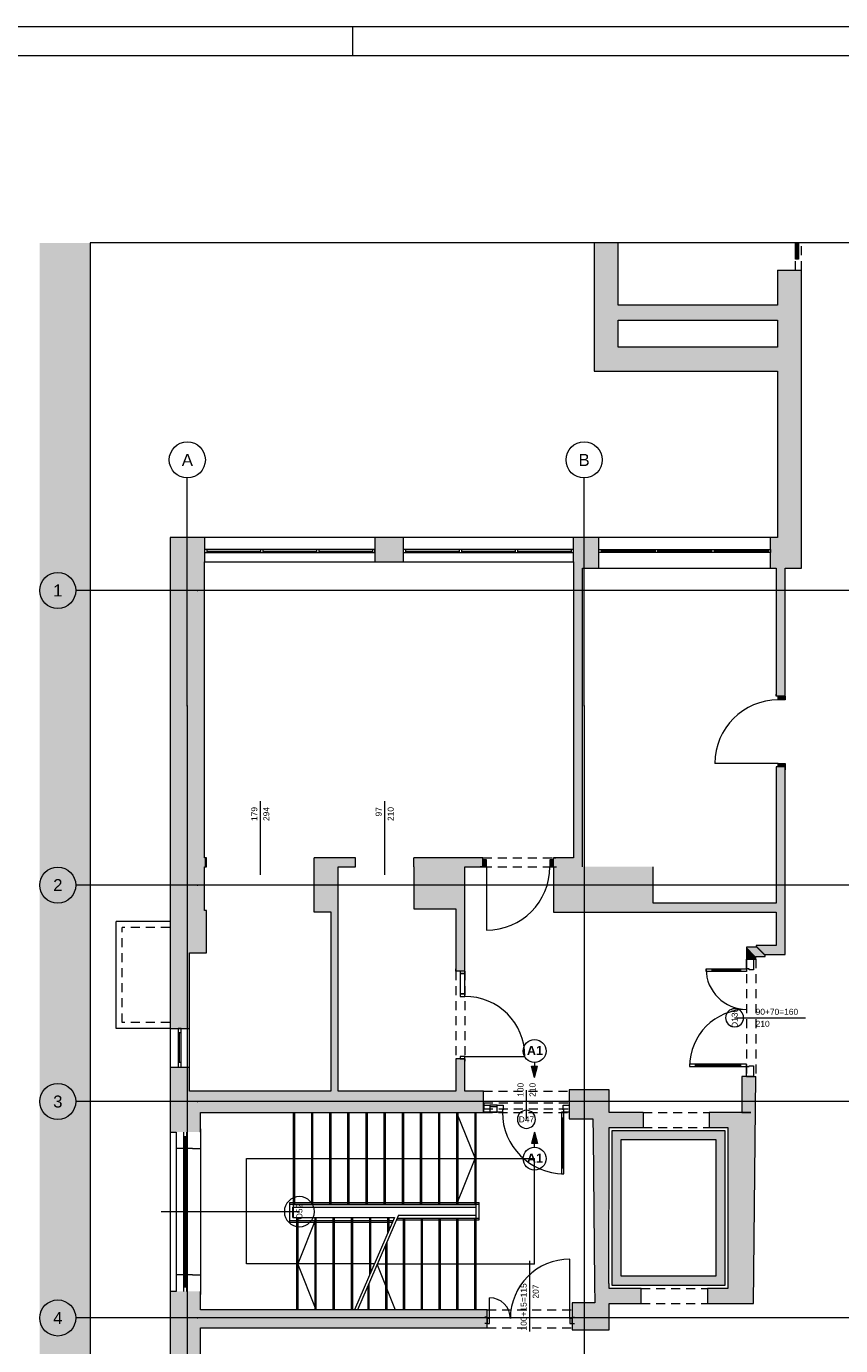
# Paper-space layout 'A-48 WYKOŃCZENIA ŚCIAN - PIĘTRO 3' of a CAD drawing. Header units: millimetres. Extents: x 0 to 500, y 0 to 350.
# Tile 3 of 17: x 86 to 221, y 131 to 350. Entities that reach past the tile are written whole.
import ezdxf
from ezdxf.xclip import XClip

# ---------------------------------------------------------------- set-up
doc = ezdxf.new("R2010")
doc.units = ezdxf.units.MM
doc.header["$MEASUREMENT"] = 0
doc.header["$XCLIPFRAME"] = 0
for name, pattern in [('DASHDOTX2', [1000, 500, -250, 0, -250]), ('GESTRICHELT2', [93.75, 62.5, -31.25]), ('Przer. długie kreski', [2.5, 1.5, -1]), ('PRZERYWANA_DU_A', [550, 350, -200])]:
    doc.linetypes.add(name, pattern=pattern)
for name, color, linetype, lineweight in [('0_Nr_pióra__2', 8, 'Continuous', 13), ('A__OKŁADZINY ŚCIAN_Nr_pióra__1', 7, 'Continuous', 20), ('A_winda_Nr_pióra__1', 7, 'Continuous', 20), ('A_ściany_Nr_pióra__1', 7, 'Continuous', 20), ('Drzwi Archicad_Nr_pióra__1', 7, 'Continuous', 20), ('Drzwi Archicad_Nr_pióra__3', 252, 'Continuous', 13), ('Okna Archicada_Nr_pióra__3', 252, 'Continuous', 13), ('Znaczniki drzwi Archicada_Nr_pióra__3', 252, 'Continuous', 13), ('Znaczniki okien Archicada_Nr_pióra__3', 252, 'Continuous', 13)]:
    doc.layers.add(name, color=color, linetype=linetype, lineweight=lineweight)
for name, color, linetype in [('A__OKŁADZINY ŚCIAN', 7, 'Continuous'), ('A_podrys', 7, 'Continuous'), ('A_winda', 7, 'Continuous'), ('A_ściany', 7, 'Continuous'), ('Drzwi Archicad', 7, 'Continuous')]:
    doc.layers.add(name, color=color, linetype=linetype)
for name, color, linetype, lineweight, true_color in [('A_Arkusz_Nr_pióra__255', 7, 'Continuous', 15, 0x242424), ('A_osie_Nr_pióra__16', 7, 'Continuous', 5, 0x0f0f0f), ('A_osie_Nr_pióra__76', 7, 'Continuous', 5, 0x2d2d2d), ('A_pochwyt_Nr_pióra__161', 7, 'Continuous', 5, 0x949494), ('A_schody_Nr_pióra__10', 7, 'Continuous', 13, 0x4b4b4b), ('A_schody_Nr_pióra__4', 7, 'Continuous', 18, 0x4b4b4b), ('A_ściany_Nr_pióra__10', 7, 'Continuous', 13, 0x4b4b4b), ('A_ściany_Nr_pióra__19', 7, 'Continuous', 5, 0x191919), ('Okna Archicada_Nr_pióra__19', 7, 'Continuous', 5, 0x191919)]:
    doc.layers.add(name, color=color, linetype=linetype, lineweight=lineweight, true_color=true_color)
doc.styles.add('STYL_AUTOMATYCZNY_1', font='arial.ttf')
doc.styles.add('STYL_AUTOMATYCZNY_3', font='arial.ttf')
doc.styles.add('STYL_AUTOMATYCZNY_4', font='arial.ttf')

# ---------------------------------------------------------------- blocks, each defined once
blk = doc.blocks.new('Rysunek_2_2', base_point=(-1530.84, -273.89))
at = {"linetype": 'Continuous', "lineweight": 0, "true_color": 0x484848}
blk.add_hatch(color=251, dxfattribs=at).paths.add_polyline_path([(87.9, 105.18), (96.28, 105.18), (96.28, 313.99), (87.9, 313.99)])
at = {"layer": 'A__OKŁADZINY ŚCIAN', "linetype": 'Continuous', "lineweight": 0, "true_color": 0x000000}
for points in [[(170.23, 175.18), (170.73, 177.04), (169.73, 177.04)], [(170.23, 166.08), (169.73, 164.22), (170.73, 164.22)]]:
    blk.add_hatch(color=18, dxfattribs=at).paths.add_polyline_path(points)
at = {"layer": 'A_winda', "linetype": 'Continuous', "lineweight": 0, "true_color": 0xfdfdfd}
blk.add_hatch(color=7, dxfattribs=at).paths.add_polyline_path([(214.14, 313.99), (213.64, 313.99), (213.64, 311.3), (214.14, 311.3)])
h = blk.add_hatch(color=7, dxfattribs=at)
h.paths.add_polyline_path([(183.11, 166.34), (183.11, 140.61), (201.86, 140.61), (201.86, 166.34)])
h.paths.add_polyline_path([(200.36, 164.84), (200.36, 142.11), (184.61, 142.11), (184.61, 164.84)], flags=0)
at = {"layer": 'A_ściany', "linetype": 'Continuous', "lineweight": 0, "true_color": 0x000000}
for points in [[(180.14, 313.99), (180.14, 292.66), (184.14, 296.66), (184.14, 313.99)], [(210.64, 264.99), (214.64, 259.87), (214.64, 309.46), (210.64, 309.46)], [(184.14, 301.16), (210.64, 301.16), (210.64, 303.66), (184.14, 303.66)], [(180.14, 292.66), (210.64, 292.66), (210.64, 296.66), (184.14, 296.66)], [(115.33, 264.99), (109.62, 264.99), (115.33, 260.94)], [(109.62, 264.99), (109.62, 202.94), (115.33, 202.94), (115.33, 260.94)], [(148.36, 260.94), (148.36, 264.99), (143.66, 264.99), (143.66, 260.94)], [(176.69, 264.99), (176.69, 259.87), (180.91, 259.87), (180.91, 264.99)], [(209.47, 264.99), (209.47, 259.87), (214.64, 259.87), (210.64, 264.99)], [(176.69, 259.87), (176.69, 211.73), (178.19, 210.23), (178.19, 259.87)], [(210.42, 259.87), (210.42, 238.58), (211.92, 238.58), (211.92, 259.87)], [(210.42, 197.15), (211.92, 195.65), (211.92, 226.83), (210.42, 226.83)], [(115.33, 210.23), (115.64, 210.23), (115.64, 211.73), (115.33, 211.73)], [(133.54, 210.23), (140.43, 210.23), (140.43, 211.73), (133.54, 211.73)], [(150.13, 210.23), (158.63, 211.73), (150.13, 211.73)], [(150.13, 210.23), (150.13, 203.23), (158.63, 203.23), (158.63, 211.73)], [(158.63, 210.23), (161.63, 210.23), (161.63, 211.73), (158.63, 211.73)], [(173.38, 210.23), (178.19, 210.23), (176.69, 211.73), (173.38, 211.73)], [(133.53, 210.23), (133.53, 202.73), (137.53, 202.73), (137.53, 210.23)], [(173.38, 210.23), (173.38, 202.69), (189.98, 204.19), (189.98, 210.23)], [(173.38, 202.69), (210.42, 202.69), (210.42, 204.19), (189.98, 204.19)], [(109.62, 202.94), (109.62, 195.93), (115.64, 195.93), (115.64, 202.94)], [(136.33, 202.73), (136.33, 172.88), (137.53, 172.88), (137.53, 202.73)], [(158.63, 203.23), (157.13, 203.23), (157.13, 192.87), (158.63, 192.87)], [(112.82, 195.93), (109.62, 195.93), (109.62, 183.35), (112.82, 183.35)], [(207.08, 196.83), (205.51, 196.83), (207.01, 195.33), (208.58, 195.33)], [(205.51, 196.83), (205.51, 194.86), (207.01, 194.86), (207.01, 195.33)], [(210.42, 197.15), (207.08, 197.15), (208.58, 195.65), (211.92, 195.65)], [(207.08, 197.15), (207.08, 196.83), (208.58, 195.33), (208.58, 195.65)], [(157.13, 172.88), (158.63, 172.88), (158.63, 178.27), (157.13, 178.27)], [(112.82, 176.91), (109.62, 176.91), (109.62, 172.88), (112.82, 172.88)], [(202.36, 169.34), (202.36, 137.61), (206.63, 137.61), (207.01, 175.36), (204.71, 175.36), (204.71, 169.34)], [(109.58, 172.88), (109.58, 166.11), (114.63, 166.11), (114.63, 169.38)], [(114.63, 169.38), (161.73, 169.38), (161.73, 172.88), (109.58, 172.88)], [(175.98, 168.31), (179.93, 168.31), (179.96, 165.38), (182.63, 165.41), (182.63, 166.84), (183.82, 166.84), (183.82, 169.34), (182.63, 169.34), (182.63, 173.11), (175.98, 173.11)], [(183.82, 169.34), (183.82, 166.84), (188.28, 166.84), (188.28, 169.34)], [(202.36, 169.34), (199.28, 169.34), (199.28, 166.84), (202.36, 166.84)], [(179.96, 165.38), (180.2, 140.91), (182.6, 140.91), (182.66, 165.41)], [(182.63, 140.91), (180.2, 140.91), (180.23, 137.7), (176.48, 137.7), (176.48, 133.22), (182.63, 133.22), (182.63, 137.61), (183.61, 137.61), (183.61, 140.11), (182.63, 140.11)], [(109.58, 139.61), (109.58, 133.54), (114.63, 136.54), (114.63, 139.61)], [(183.61, 137.61), (187.97, 137.61), (187.97, 140.11), (183.61, 140.11)], [(198.97, 137.61), (202.36, 137.61), (202.36, 140.11), (198.97, 140.11)], [(162.34, 136.54), (114.63, 136.54), (109.58, 133.54), (162.34, 133.54)], [(109.62, 133.54), (109.62, 128.99), (114.67, 128.99), (114.67, 133.54)]]:
    blk.add_hatch(color=18, dxfattribs=at).paths.add_polyline_path(points)
at = {"layer": 'Drzwi Archicad', "linetype": 'Continuous', "lineweight": 0, "true_color": 0xfdfdfd}
for points in [[(211.92, 238.58), (210.77, 238.58), (210.77, 237.98), (211.92, 237.98)], [(210.77, 226.83), (211.92, 226.83), (211.92, 227.43), (210.77, 227.43)], [(161.63, 210.23), (162.23, 210.23), (162.23, 211.38), (161.63, 211.38)], [(173.38, 211.38), (172.78, 211.38), (172.78, 210.23), (173.38, 210.23)]]:
    blk.add_hatch(color=7, dxfattribs=at).paths.add_polyline_path(points)
at = {"layer": '0_Nr_pióra__2', "color": 8, "linetype": 'PRZERYWANA_DU_A', "lineweight": 13, "flags": 128}
for points in [[(96.28, 313.99), (96.28, 105.18)], [(253.35, 313.99), (96.28, 313.99)]]:
    blk.add_lwpolyline(points, dxfattribs=at)
at = {"layer": 'A__OKŁADZINY ŚCIAN_Nr_pióra__1', "color": 7, "linetype": 'Continuous', "lineweight": 20}
for p, q in [((169.73, 177.04), (170.73, 177.04)), ((170.23, 175.18), (169.73, 177.04)), ((170.23, 177.68), (170.23, 177.04)), ((170.23, 175.18), (170.73, 177.04)), ((170.23, 166.08), (169.73, 164.22)), ((170.23, 166.08), (170.73, 164.22)), ((170.73, 164.22), (169.73, 164.22)), ((170.23, 163.58), (170.23, 164.22))]:
    blk.add_line(p, q, dxfattribs=at)
for centre in [(170.23, 179.58), (170.23, 161.68)]:
    blk.add_circle(centre, 1.9, dxfattribs=at)
at = {"layer": 'A_osie_Nr_pióra__16', "color": 250, "linetype": 'DASHDOTX2', "lineweight": 5, "true_color": 0x0f0f0f}
for p, q in [((112.46, 237), (112.46, 274.89)), ((178.46, 237), (178.46, 274.89)), ((114.15, 256.18), (93.9, 256.18)), ((338.35, 256.18), (114.15, 256.18)), ((114.15, 256.18), (114.15, 256.18)), ((112.46, 237), (112.46, 105.18)), ((178.46, 237), (178.46, 105.18)), ((114.15, 207.18), (93.9, 207.18)), ((338.35, 207.18), (114.15, 207.18)), ((114.15, 207.18), (114.15, 207.18)), ((114.15, 171.18), (93.9, 171.18)), ((338.35, 171.18), (114.15, 171.18)), ((114.15, 171.18), (114.15, 171.18)), ((114.15, 135.18), (93.9, 135.18)), ((338.35, 135.18), (114.15, 135.18)), ((114.15, 135.18), (114.15, 135.18))]:
    blk.add_line(p, q, dxfattribs=at)
for p in [(114.15, 256.18), (112.46, 237), (112.46, 237), (178.46, 237), (178.46, 237), (114.15, 207.18), (114.15, 171.18), (114.15, 135.18)]:
    blk.add_point(p, dxfattribs=at)
at = {"layer": 'A_osie_Nr_pióra__76', "color": 250, "linetype": 'Continuous', "lineweight": 5, "true_color": 0x2d2d2d}
for centre in [(112.46, 277.89), (178.46, 277.89), (90.9, 256.18), (90.9, 207.18), (90.9, 171.18), (90.9, 135.18)]:
    blk.add_circle(centre, 3, dxfattribs=at)
at = {"layer": 'A_pochwyt_Nr_pióra__161', "color": 252, "linetype": 'Continuous', "lineweight": 5, "true_color": 0x949494}
for p, q in [((129.53, 151.12), (129.53, 154.41)), ((129.53, 154.41), (161.03, 154.41)), ((129.53, 154.11), (161.03, 154.11)), ((130.03, 151.92), (130.03, 153.61)), ((130.03, 153.61), (160.53, 153.61)), ((160.53, 152.3), (160.53, 153.61)), ((161.03, 151.5), (161.03, 154.41)), ((129.53, 151.42), (146.7, 151.42)), ((130.03, 151.92), (146.92, 151.92)), ((147.24, 151.5), (161.03, 151.5)), ((147.37, 151.8), (161.03, 151.8)), ((147.58, 152.3), (160.53, 152.3)), ((129.53, 151.12), (146.57, 151.12))]:
    blk.add_line(p, q, dxfattribs=at)
at = {"layer": 'A_schody_Nr_pióra__10', "color": 251, "linetype": 'GESTRICHELT2', "lineweight": 13, "true_color": 0x4b4b4b}
for p, q in [((130.28, 169.38), (130.28, 153.98)), ((133.3, 169.38), (133.3, 153.98)), ((136.32, 169.38), (136.32, 153.98)), ((139.34, 169.38), (139.34, 153.98)), ((142.36, 169.38), (142.36, 153.98)), ((145.38, 169.38), (145.38, 153.98)), ((148.4, 169.38), (148.4, 153.98)), ((151.42, 169.38), (151.42, 153.98)), ((154.44, 169.38), (154.44, 153.98)), ((157.46, 169.38), (157.46, 153.98)), ((160.48, 169.38), (160.48, 153.98)), ((130.68, 136.54), (130.68, 151.83)), ((133.71, 136.54), (133.71, 151.83)), ((136.74, 136.54), (136.74, 151.83)), ((139.77, 136.54), (139.77, 151.83)), ((142.8, 142.36), (142.8, 151.83)), ((145.83, 149.4), (145.83, 151.83)), ((148.44, 136.54), (148.44, 151.71)), ((151.4, 136.54), (151.4, 151.71)), ((154.36, 136.54), (154.36, 151.71)), ((157.32, 136.54), (157.32, 151.71)), ((160.28, 136.54), (160.28, 151.71)), ((145.48, 136.54), (145.48, 147.42)), ((142.52, 136.54), (142.52, 140.55))]:
    blk.add_line(p, q, dxfattribs=at)
at = {"layer": 'A_schody_Nr_pióra__4', "color": 251, "linetype": 'Continuous', "lineweight": 18, "true_color": 0x4b4b4b}
for p, q in [((130.13, 151.83), (130.13, 169.38)), ((133.15, 153.98), (133.15, 169.38)), ((136.17, 153.98), (136.17, 169.38)), ((139.19, 153.98), (139.19, 169.38)), ((142.21, 153.98), (142.21, 169.38)), ((145.23, 153.98), (145.23, 169.38)), ((148.25, 153.98), (148.25, 169.38)), ((151.27, 153.98), (151.27, 169.38)), ((154.29, 153.98), (154.29, 169.38)), ((157.25, 169.38), (160.33, 161.68)), ((157.31, 153.98), (157.31, 169.38)), ((160.33, 153.98), (160.33, 169.38)), ((122.33, 144.18), (122.33, 161.68)), ((122.33, 161.68), (170.23, 161.68)), ((157.25, 153.98), (160.33, 161.68)), ((170.23, 144.12), (170.23, 161.68)), ((160.43, 153.98), (130.13, 153.98)), ((160.43, 153.98), (160.43, 136.54)), ((146.88, 151.83), (130.13, 151.83)), ((130.83, 151.83), (130.83, 136.54)), ((133.89, 151.83), (130.83, 144.18)), ((133.86, 151.83), (133.86, 136.54)), ((136.89, 151.83), (136.89, 136.54)), ((139.92, 151.83), (139.92, 136.54)), ((146.92, 151.92), (140.29, 136.54)), ((147.58, 152.3), (140.79, 136.54)), ((142.95, 151.83), (142.95, 142.71)), ((145.98, 151.83), (145.98, 149.74)), ((160.43, 151.71), (147.33, 151.71)), ((148.59, 151.71), (148.59, 136.54)), ((151.55, 151.71), (151.55, 136.54)), ((154.51, 151.71), (154.51, 136.54)), ((157.47, 151.71), (157.47, 136.54)), ((145.63, 147.77), (145.63, 136.54)), ((143.59, 144.18), (122.33, 144.18)), ((133.89, 136.54), (130.83, 144.18)), ((170.23, 144.12), (144.06, 144.12)), ((147.12, 136.48), (144.06, 144.12)), ((142.67, 140.9), (142.67, 136.54))]:
    blk.add_line(p, q, dxfattribs=at)
at = {"layer": 'A_winda_Nr_pióra__1', "color": 7, "linetype": 'Przer. długie kreski', "lineweight": 20}
for p, q in [((213.64, 309.46), (213.64, 313.99)), ((214.64, 309.46), (214.64, 313.99))]:
    blk.add_line(p, q, dxfattribs=at)
at = {"layer": 'A_winda_Nr_pióra__1', "color": 7, "linetype": 'Continuous', "lineweight": 20, "flags": 128}
blk.add_lwpolyline([(214.14, 313.99), (214.14, 311.3), (213.64, 311.3), (213.64, 313.99)], dxfattribs=at)
at = {"layer": 'A_winda_Nr_pióra__1', "color": 7, "linetype": 'PRZERYWANA_DU_A', "lineweight": 20, "flags": 128}
for points in [[(183.11, 166.34), (201.86, 166.34), (201.86, 140.61), (183.11, 140.61)], [(200.36, 164.84), (200.36, 142.11), (184.61, 142.11), (184.61, 164.84)]]:
    blk.add_lwpolyline(points, close=True, dxfattribs=at)
at = {"layer": 'A_ściany_Nr_pióra__1', "color": 7, "linetype": 'Continuous', "lineweight": 20}
for p, q in [((210.64, 309.46), (214.64, 309.46)), ((115.33, 264.99), (115.33, 260.94)), ((143.66, 264.99), (143.66, 260.94)), ((148.36, 264.99), (148.36, 260.94)), ((180.91, 259.87), (180.91, 264.99)), ((209.47, 259.87), (209.47, 264.99)), ((210.42, 238.58), (210.42, 238.95)), ((210.77, 238.58), (210.42, 238.58)), ((211.92, 238.58), (210.77, 238.58)), ((211.92, 238.58), (211.92, 239.05)), ((210.42, 226.83), (210.42, 226.46)), ((210.77, 226.83), (210.42, 226.83)), ((211.92, 226.83), (210.77, 226.83)), ((211.92, 226.83), (211.92, 226.36)), ((115.64, 210.23), (115.64, 211.73)), ((133.54, 210.23), (133.54, 211.73)), ((140.43, 210.23), (140.43, 211.73)), ((150.13, 210.23), (150.13, 211.73)), ((161.63, 211.73), (161.26, 211.73)), ((161.63, 211.38), (161.63, 211.73)), ((161.63, 210.23), (161.63, 211.38)), ((173.38, 211.73), (173.75, 211.73)), ((173.38, 211.38), (173.38, 211.73)), ((173.38, 210.23), (173.38, 211.38)), ((161.63, 210.23), (161.16, 210.23)), ((173.38, 210.23), (173.85, 210.23)), ((157.13, 192.87), (157.13, 193.24)), ((158.63, 192.87), (158.63, 193.24)), ((205.51, 194.86), (206.66, 194.86)), ((206.66, 194.86), (207.01, 194.86)), ((157.83, 192.87), (157.13, 192.87)), ((158.63, 192.87), (157.83, 192.87)), ((109.62, 183.35), (112.82, 183.35)), ((157.13, 178.27), (157.13, 177.9)), ((157.83, 178.27), (157.13, 178.27)), ((158.63, 178.27), (157.83, 178.27)), ((158.63, 178.27), (158.63, 177.9)), ((109.62, 176.91), (112.82, 176.91)), ((205.51, 175.36), (206.66, 175.36)), ((206.66, 175.36), (207.01, 175.36)), ((161.79, 170.96), (161.79, 170.56)), ((161.79, 170.56), (161.79, 169.96)), ((175.98, 170.96), (175.98, 170.56)), ((175.98, 170.56), (175.98, 169.96)), ((188.28, 169.34), (188.28, 166.84)), ((199.28, 169.34), (199.28, 166.84)), ((109.58, 166.66), (109.58, 139.07)), ((110.58, 166.11), (110.58, 139.61)), ((114.63, 166.66), (114.63, 139.07)), ((162.34, 135.29), (161.97, 135.29)), ((162.34, 134.29), (161.97, 134.29)), ((162.34, 135.09), (162.34, 135.29)), ((162.34, 134.29), (162.34, 135.09)), ((176.48, 135.29), (176.85, 135.29)), ((176.48, 135.09), (176.48, 135.29)), ((176.48, 134.29), (176.48, 135.09)), ((176.48, 134.29), (176.85, 134.29))]:
    blk.add_line(p, q, dxfattribs=at)
at = {"layer": 'A_ściany_Nr_pióra__1', "color": 7, "linetype": 'Continuous', "lineweight": 20, "flags": 128}
for points in [[(180.14, 313.99), (180.14, 292.66)], [(184.14, 303.66), (184.14, 313.99)], [(210.64, 309.46), (210.64, 303.66)], [(214.64, 259.87), (214.64, 309.46)], [(210.64, 303.66), (184.14, 303.66)], [(184.14, 296.66), (184.14, 301.16)], [(184.14, 301.16), (210.64, 301.16)], [(210.64, 301.16), (210.64, 296.66)], [(210.64, 296.66), (184.14, 296.66)], [(180.14, 292.66), (210.64, 292.66)], [(210.64, 292.66), (210.64, 264.99)], [(115.33, 264.99), (109.62, 264.99)], [(109.62, 264.99), (109.62, 202.94)], [(148.36, 264.99), (143.66, 264.99)], [(176.69, 260.94), (176.69, 264.99)], [(180.91, 264.99), (176.69, 264.99)], [(210.64, 264.99), (209.47, 264.99)], [(115.33, 211.73), (115.33, 260.94)], [(143.66, 260.94), (148.36, 260.94)], [(176.69, 260.94), (176.69, 259.87)], [(176.69, 259.87), (176.69, 211.73)], [(178.19, 259.87), (180.91, 259.87)], [(178.19, 210.23), (178.19, 259.87)], [(209.47, 259.87), (210.42, 259.87)], [(210.42, 259.87), (210.42, 238.58)], [(211.92, 238.58), (211.92, 259.87)], [(211.92, 259.87), (214.64, 259.87)], [(210.42, 226.83), (210.42, 204.19)], [(211.92, 195.65), (211.92, 226.83)], [(115.64, 211.73), (115.33, 211.73)], [(140.43, 211.73), (133.54, 211.73)], [(158.63, 211.73), (150.13, 211.73)], [(161.63, 211.73), (158.63, 211.73)], [(176.69, 211.73), (173.38, 211.73)], [(115.33, 202.94), (115.33, 210.23)], [(115.33, 210.23), (115.64, 210.23)], [(133.53, 210.23), (133.53, 202.73)], [(137.53, 210.23), (140.43, 210.23)], [(137.53, 202.73), (137.53, 210.23)], [(150.13, 210.23), (150.13, 203.23)], [(158.63, 210.23), (161.63, 210.23)], [(158.63, 203.23), (158.63, 210.23)], [(173.38, 210.23), (173.38, 202.69)], [(189.98, 204.19), (189.98, 210.23)], [(210.42, 204.19), (189.98, 204.19)], [(109.62, 202.94), (109.62, 195.93)], [(115.64, 202.94), (115.33, 202.94)], [(115.64, 195.93), (115.64, 202.94)], [(133.53, 202.73), (136.33, 202.73)], [(136.33, 202.73), (136.33, 172.88)], [(137.53, 172.88), (137.53, 202.73)], [(150.13, 203.23), (157.13, 203.23)], [(157.13, 203.23), (157.13, 192.87)], [(158.63, 192.87), (158.63, 203.23)], [(173.38, 202.69), (210.42, 202.69)], [(210.42, 202.69), (210.42, 197.15)], [(109.62, 195.93), (109.62, 183.35)], [(112.82, 195.93), (115.64, 195.93)], [(112.82, 183.35), (112.82, 195.93)], [(207.08, 196.83), (205.51, 196.83)], [(205.51, 196.83), (205.51, 194.86)], [(207.01, 195.33), (208.58, 195.33)], [(207.01, 194.86), (207.01, 195.33)], [(210.42, 197.15), (207.08, 197.15)], [(207.08, 197.15), (207.08, 196.83)], [(208.58, 195.65), (211.92, 195.65)], [(208.58, 195.33), (208.58, 195.65)], [(157.13, 178.27), (157.13, 172.88)], [(158.63, 172.88), (158.63, 178.27)], [(109.62, 176.91), (109.62, 172.88)], [(112.82, 172.88), (112.82, 176.91)], [(205.51, 175.36), (204.71, 175.36)], [(204.71, 175.36), (204.71, 169.34)], [(206.63, 137.61), (207.01, 175.36)], [(109.58, 172.88), (109.58, 166.11)], [(109.62, 172.88), (109.58, 172.88)], [(136.33, 172.88), (112.82, 172.88)], [(157.13, 172.88), (137.53, 172.88)], [(161.73, 172.88), (158.63, 172.88)], [(161.73, 169.38), (161.73, 172.88)], [(182.63, 173.11), (175.98, 173.11)], [(175.98, 173.11), (175.98, 170.96)], [(182.63, 169.34), (182.63, 173.11)], [(114.63, 166.11), (114.63, 169.38)], [(114.63, 169.38), (161.73, 169.38)], [(175.98, 169.96), (175.98, 168.31)], [(183.82, 169.34), (182.63, 169.34)], [(188.28, 169.34), (183.82, 169.34)], [(202.36, 169.34), (199.28, 169.34)], [(204.71, 169.34), (202.36, 169.34)], [(204.71, 169.34), (206.21, 169.34)], [(206.21, 169.34), (204.71, 169.34)], [(175.98, 168.31), (179.93, 168.31)], [(179.93, 168.31), (179.96, 165.38)], [(182.63, 165.41), (182.63, 166.84)], [(182.63, 166.84), (183.82, 166.84)], [(183.82, 166.84), (188.28, 166.84)], [(199.28, 166.84), (202.36, 166.84)], [(202.36, 166.84), (202.36, 140.11)], [(109.58, 166.11), (110.58, 166.11)], [(179.96, 165.38), (180.2, 140.91)], [(182.6, 140.91), (182.66, 165.41)], [(180.2, 140.91), (180.23, 137.7)], [(182.63, 140.91), (182.6, 140.91)], [(182.63, 140.11), (182.63, 140.91)], [(109.58, 139.61), (109.58, 133.54)], [(110.58, 139.61), (109.58, 139.61)], [(114.63, 136.54), (114.63, 139.61)], [(183.61, 140.11), (182.63, 140.11)], [(187.97, 140.11), (183.61, 140.11)], [(187.97, 137.61), (187.97, 140.11)], [(202.36, 140.11), (198.97, 140.11)], [(198.97, 140.11), (198.97, 137.61)], [(162.34, 136.54), (114.63, 136.54)], [(162.34, 133.54), (162.34, 136.54)], [(180.23, 137.7), (176.48, 137.7)], [(176.48, 137.7), (176.48, 133.22)], [(182.63, 133.22), (182.63, 137.61)], [(182.63, 137.61), (183.61, 137.61)], [(183.61, 137.61), (187.97, 137.61)], [(198.97, 137.61), (202.36, 137.61)], [(202.36, 137.61), (206.63, 137.61)], [(109.58, 133.54), (109.62, 133.54)], [(109.62, 133.54), (109.62, 128.99)], [(114.67, 133.54), (162.34, 133.54)], [(114.67, 128.99), (114.67, 133.54)], [(176.48, 133.22), (182.63, 133.22)]]:
    blk.add_lwpolyline(points, dxfattribs=at)
at = {"layer": 'A_ściany_Nr_pióra__10', "color": 251, "linetype": 'Przer. długie kreski', "lineweight": 13, "true_color": 0x4b4b4b}
for p, q in [((161.63, 211.73), (173.38, 211.73)), ((161.63, 210.23), (173.38, 210.23)), ((109.58, 200.15), (101.62, 200.15)), ((101.62, 184.35), (101.62, 200.15)), ((157.13, 192.87), (157.13, 178.27)), ((158.63, 192.87), (158.63, 178.27)), ((109.58, 184.35), (101.62, 184.35)), ((161.73, 172.88), (175.98, 172.88)), ((161.73, 169.38), (175.98, 169.38)), ((188.28, 169.34), (199.28, 169.34)), ((188.28, 166.84), (199.28, 166.84)), ((187.97, 140.11), (198.97, 140.11)), ((162.34, 136.54), (176.48, 136.54)), ((187.97, 137.61), (198.97, 137.61)), ((162.34, 133.54), (176.48, 133.54))]:
    blk.add_line(p, q, dxfattribs=at)
at = {"layer": 'A_ściany_Nr_pióra__10', "color": 251, "linetype": 'Continuous', "lineweight": 13, "true_color": 0x4b4b4b}
for p, q in [((109.58, 201.15), (100.62, 201.15)), ((100.62, 183.35), (100.62, 201.15)), ((109.58, 183.35), (100.62, 183.35))]:
    blk.add_line(p, q, dxfattribs=at)
at = {"layer": 'A_ściany_Nr_pióra__19', "color": 250, "linetype": 'Continuous', "lineweight": 5, "true_color": 0x191919}
for p, q in [((143.66, 264.99), (115.33, 264.99)), ((176.69, 264.99), (148.36, 264.99)), ((209.47, 264.99), (180.91, 264.99)), ((115.33, 260.94), (143.66, 260.94)), ((148.36, 260.94), (176.69, 260.94)), ((180.91, 259.87), (209.47, 259.87)), ((109.62, 183.35), (109.62, 176.91)), ((112.82, 176.91), (112.82, 183.35))]:
    blk.add_line(p, q, dxfattribs=at)
at = {"layer": 'Drzwi Archicad_Nr_pióra__1', "color": 7, "linetype": 'Continuous', "lineweight": 20}
for p, q in [((210.64, 309.46), (214.64, 309.46)), ((210.42, 238.58), (210.42, 238.95)), ((210.42, 238.58), (210.42, 238.95)), ((210.77, 238.58), (210.42, 238.58)), ((210.77, 238.58), (210.42, 238.58)), ((210.77, 237.98), (210.77, 238.58)), ((210.77, 238.58), (211.92, 238.58)), ((211.92, 238.58), (210.77, 238.58)), ((211.92, 238.58), (210.77, 238.58)), ((211.92, 237.98), (210.77, 237.98)), ((211.92, 238.58), (211.92, 239.05)), ((211.92, 238.58), (211.92, 239.05)), ((211.92, 238.58), (211.92, 237.98)), ((210.77, 227.43), (200.22, 227.43)), ((210.77, 226.83), (210.42, 226.83)), ((210.77, 226.83), (210.42, 226.83)), ((210.42, 226.83), (210.42, 226.46)), ((210.42, 226.83), (210.42, 226.46)), ((210.77, 226.83), (210.77, 227.43)), ((210.77, 227.43), (211.92, 227.43)), ((211.92, 226.83), (210.77, 226.83)), ((211.92, 226.83), (210.77, 226.83)), ((211.92, 226.83), (210.77, 226.83)), ((211.92, 227.43), (211.92, 226.83)), ((211.92, 226.83), (211.92, 226.36)), ((211.92, 226.83), (211.92, 226.36)), ((115.64, 210.23), (115.64, 211.73)), ((133.54, 210.23), (133.54, 211.73)), ((140.43, 210.23), (140.43, 211.73)), ((150.13, 210.23), (150.13, 211.73)), ((161.63, 211.73), (161.26, 211.73)), ((161.63, 211.73), (161.26, 211.73)), ((161.63, 211.38), (161.63, 211.73)), ((161.63, 211.38), (161.63, 211.73)), ((162.23, 211.38), (161.63, 211.38)), ((161.63, 211.38), (161.63, 210.23)), ((161.63, 210.23), (161.63, 211.38)), ((161.63, 210.23), (161.63, 211.38)), ((162.23, 210.23), (162.23, 211.38)), ((173.38, 211.38), (172.78, 211.38)), ((172.78, 211.38), (172.78, 210.23)), ((173.38, 211.38), (173.38, 211.73)), ((173.38, 211.38), (173.38, 211.73)), ((173.38, 211.73), (173.75, 211.73)), ((173.38, 211.73), (173.75, 211.73)), ((173.38, 210.23), (173.38, 211.38)), ((173.38, 210.23), (173.38, 211.38)), ((173.38, 210.23), (173.38, 211.38)), ((161.63, 210.23), (161.16, 210.23)), ((161.63, 210.23), (161.16, 210.23)), ((161.63, 210.23), (162.23, 210.23)), ((162.23, 210.23), (162.23, 199.68)), ((172.78, 210.23), (173.38, 210.23)), ((173.38, 210.23), (173.85, 210.23)), ((173.38, 210.23), (173.85, 210.23)), ((157.13, 192.87), (157.13, 193.24)), ((157.13, 192.87), (157.13, 193.24)), ((158.63, 192.87), (158.63, 193.24)), ((158.63, 192.87), (158.63, 193.24)), ((157.83, 192.87), (157.13, 192.87)), ((157.83, 192.87), (157.13, 192.87)), ((157.83, 192.87), (157.83, 192.47)), ((158.63, 192.87), (157.83, 192.87)), ((158.63, 192.87), (157.83, 192.87)), ((158.63, 192.87), (157.83, 192.87)), ((157.83, 192.47), (158.63, 192.47)), ((157.83, 192.47), (157.83, 189.07)), ((158.63, 192.47), (157.83, 192.47)), ((158.63, 192.47), (158.63, 192.87)), ((158.63, 189.07), (158.63, 192.47)), ((157.83, 189.07), (157.83, 188.67)), ((158.63, 189.07), (157.83, 189.07)), ((157.83, 189.07), (158.63, 189.07)), ((158.63, 188.67), (158.63, 189.07)), ((157.83, 188.67), (158.63, 188.67)), ((157.83, 178.27), (157.13, 178.27)), ((157.83, 178.27), (157.13, 178.27)), ((157.13, 178.27), (157.13, 177.9)), ((157.13, 178.27), (157.13, 177.9)), ((158.63, 178.67), (157.83, 178.67)), ((157.83, 178.67), (157.83, 178.27)), ((157.83, 178.27), (158.63, 178.27)), ((158.63, 178.27), (157.83, 178.27)), ((158.63, 178.27), (157.83, 178.27)), ((158.63, 178.27), (158.63, 178.67)), ((158.63, 178.67), (168.63, 178.67)), ((158.63, 178.27), (158.63, 177.9)), ((158.63, 178.27), (158.63, 177.9)), ((188.28, 169.34), (188.28, 166.84)), ((199.28, 169.34), (199.28, 166.84)), ((176.08, 135.09), (176.08, 144.97)), ((162.74, 135.09), (162.74, 138.55)), ((162.34, 135.29), (161.97, 135.29)), ((162.34, 135.29), (161.97, 135.29)), ((162.34, 134.29), (161.97, 134.29)), ((162.34, 134.29), (161.97, 134.29)), ((162.34, 135.09), (162.34, 135.29)), ((162.34, 135.09), (162.34, 135.29)), ((162.74, 135.09), (162.34, 135.09)), ((162.34, 135.09), (162.34, 134.29)), ((162.34, 134.29), (162.34, 135.09)), ((162.34, 134.29), (162.34, 135.09)), ((162.34, 134.29), (162.74, 134.29)), ((162.74, 134.29), (162.74, 135.09)), ((176.48, 135.09), (176.08, 135.09)), ((176.08, 135.09), (176.08, 134.29)), ((176.08, 134.29), (176.48, 134.29)), ((176.48, 135.09), (176.48, 135.29)), ((176.48, 135.09), (176.48, 135.29)), ((176.48, 135.29), (176.85, 135.29)), ((176.48, 135.29), (176.85, 135.29)), ((176.48, 134.29), (176.48, 135.09)), ((176.48, 134.29), (176.48, 135.09)), ((176.48, 134.29), (176.48, 135.09)), ((176.48, 134.29), (176.85, 134.29)), ((176.48, 134.29), (176.85, 134.29))]:
    blk.add_line(p, q, dxfattribs=at)
for centre, radius, start, end in [((210.77, 227.43), 10.55, 90, 180), ((162.23, 210.23), 10.55, 270, 0), ((158.63, 178.67), 10, 0, 90), ((176.08, 135.09), 9.88, 90, 180), ((162.74, 135.09), 3.46, 0, 90)]:
    blk.add_arc(centre, radius, start, end, dxfattribs=at)
at = {"layer": 'Drzwi Archicad_Nr_pióra__3', "color": 252, "linetype": 'Continuous', "lineweight": 13}
for p, q in [((198.77, 193.23), (199.77, 193.23)), ((198.77, 192.83), (198.77, 193.23)), ((199.77, 193.23), (199.77, 192.83)), ((204.51, 192.83), (204.51, 193.23)), ((204.51, 193.23), (205.51, 193.23)), ((205.51, 193.23), (205.51, 194.86)), ((205.51, 194.86), (206.66, 194.86)), ((205.51, 194.86), (206.66, 194.86)), ((205.51, 194.86), (206.66, 194.86)), ((205.91, 193.23), (205.51, 193.23)), ((205.51, 193.23), (205.51, 192.83)), ((205.91, 193.11), (205.91, 193.23)), ((206.66, 193.11), (205.91, 193.11)), ((206.66, 194.86), (206.66, 193.11)), ((206.66, 194.86), (207.01, 194.86)), ((199.77, 192.83), (198.77, 192.83)), ((199.77, 193.03), (204.51, 193.03)), ((205.51, 192.83), (204.51, 192.83)), ((197.01, 177.39), (196.01, 177.39)), ((196.01, 177.39), (196.01, 176.99)), ((196.01, 176.99), (197.01, 176.99)), ((197.01, 176.99), (197.01, 177.39)), ((197.01, 177.19), (204.51, 177.19)), ((205.51, 177.39), (204.51, 177.39)), ((204.51, 177.39), (204.51, 176.99)), ((204.51, 176.99), (205.51, 176.99)), ((205.51, 176.99), (205.51, 177.39)), ((205.51, 175.36), (205.51, 176.99)), ((205.51, 176.99), (205.91, 176.99)), ((205.91, 176.99), (205.91, 177.11)), ((205.91, 177.11), (206.66, 177.11)), ((206.66, 177.11), (206.66, 175.36)), ((206.66, 175.36), (205.51, 175.36)), ((205.51, 175.36), (206.66, 175.36)), ((205.51, 175.36), (206.66, 175.36)), ((206.66, 175.36), (207.01, 175.36)), ((161.79, 170.96), (161.79, 170.56)), ((161.79, 170.56), (162.79, 170.56)), ((161.79, 169.41), (161.79, 170.56)), ((161.79, 170.56), (161.79, 169.96)), ((161.79, 170.56), (161.79, 169.96)), ((162.79, 169.41), (161.79, 169.41)), ((162.79, 170.56), (162.79, 169.41)), ((163.99, 170.56), (162.79, 170.56)), ((162.79, 170.56), (162.79, 169.41)), ((162.79, 170.38), (163.99, 170.38)), ((162.79, 169.41), (163.99, 169.41)), ((163.99, 169.41), (162.79, 169.41)), ((163.99, 169.41), (163.99, 170.56)), ((163.99, 170.56), (164.99, 170.56)), ((163.99, 169.41), (163.99, 170.56)), ((164.87, 169.41), (163.99, 169.41)), ((164.99, 169.81), (164.87, 169.81)), ((164.87, 169.81), (164.87, 169.41)), ((164.99, 170.56), (164.99, 169.81)), ((174.7, 169.41), (174.7, 168.41)), ((175.1, 169.41), (174.7, 169.41)), ((174.98, 169.81), (174.98, 170.56)), ((174.98, 170.56), (175.98, 170.56)), ((175.1, 169.81), (174.98, 169.81)), ((175.1, 169.41), (175.1, 169.81)), ((175.98, 169.41), (175.1, 169.41)), ((175.1, 168.41), (175.1, 169.41)), ((175.98, 170.96), (175.98, 170.56)), ((175.98, 170.56), (175.98, 169.41)), ((175.98, 170.56), (175.98, 169.96)), ((175.98, 170.56), (175.98, 169.96)), ((174.7, 168.41), (175.1, 168.41)), ((174.9, 160.18), (174.9, 168.41)), ((175.1, 160.18), (174.7, 160.18)), ((174.7, 160.18), (174.7, 159.18)), ((175.1, 159.18), (175.1, 160.18)), ((174.7, 159.18), (175.1, 159.18))]:
    blk.add_line(p, q, dxfattribs=at)
at = {"layer": 'Drzwi Archicad_Nr_pióra__3', "color": 252, "linetype": 'Przer. długie kreski', "lineweight": 13}
for p, q in [((205.51, 194.86), (205.51, 175.36)), ((207.01, 194.86), (207.01, 175.36)), ((161.79, 170.96), (175.98, 170.96)), ((161.79, 169.96), (175.98, 169.96))]:
    blk.add_line(p, q, dxfattribs=at)
at = {"layer": 'Drzwi Archicad_Nr_pióra__3', "color": 252, "linetype": 'Continuous', "lineweight": 13, "flags": 128}
for points in [[(199.77, 193.23), (204.51, 193.23), (204.51, 193.03), (199.77, 193.03)], [(199.77, 193.03), (204.51, 193.03), (204.51, 192.83), (199.77, 192.83)], [(197.01, 177.19), (204.51, 177.19), (204.51, 177.39), (197.01, 177.39)], [(197.01, 176.99), (204.51, 176.99), (204.51, 177.19), (197.01, 177.19)], [(174.9, 160.18), (174.9, 168.41), (174.7, 168.41), (174.7, 160.18)], [(175.1, 160.18), (175.1, 168.41), (174.9, 168.41), (174.9, 160.18)]]:
    blk.add_lwpolyline(points, close=True, dxfattribs=at)
at = {"layer": 'Drzwi Archicad_Nr_pióra__3', "color": 252, "linetype": 'Continuous', "lineweight": 13}
for centre, radius, start, end in [((205.51, 193.23), 6.74, 180, 270), ((205.51, 176.99), 9.5, 90, 180), ((175.1, 169.41), 10.23, 180, 270)]:
    blk.add_arc(centre, radius, start, end, dxfattribs=at)
at = {"layer": 'Okna Archicada_Nr_pióra__19', "color": 250, "linetype": 'Continuous', "lineweight": 5, "true_color": 0x191919}
for p, q in [((143.66, 262.99), (115.33, 262.99)), ((115.33, 262.99), (115.33, 262.49)), ((115.33, 262.49), (143.66, 262.49)), ((115.73, 262.99), (115.73, 262.49)), ((115.73, 262.74), (124.64, 262.74)), ((124.64, 262.99), (124.64, 262.49)), ((125.04, 262.99), (125.04, 262.49)), ((125.04, 262.74), (133.95, 262.74)), ((133.95, 262.99), (133.95, 262.49)), ((134.35, 262.99), (134.35, 262.49)), ((134.35, 262.74), (143.26, 262.74)), ((143.26, 262.99), (143.26, 262.49)), ((143.66, 262.49), (143.66, 262.99)), ((176.69, 262.99), (148.36, 262.99)), ((148.36, 262.99), (148.36, 262.49)), ((148.36, 262.49), (176.69, 262.49)), ((148.76, 262.99), (148.76, 262.49)), ((148.76, 262.74), (157.67, 262.74)), ((157.67, 262.99), (157.67, 262.49)), ((158.07, 262.99), (158.07, 262.49)), ((158.07, 262.74), (166.98, 262.74)), ((166.98, 262.99), (166.98, 262.49)), ((167.38, 262.99), (167.38, 262.49)), ((167.38, 262.74), (176.29, 262.74)), ((176.29, 262.99), (176.29, 262.49)), ((176.69, 262.49), (176.69, 262.99)), ((180.91, 262.49), (180.91, 262.99)), ((180.91, 262.99), (209.47, 262.99)), ((209.47, 262.49), (180.91, 262.49)), ((181.31, 262.99), (181.31, 262.49)), ((190.3, 262.74), (181.31, 262.74)), ((190.3, 262.99), (190.3, 262.49)), ((190.7, 262.99), (190.7, 262.49)), ((199.68, 262.74), (190.7, 262.74)), ((199.68, 262.99), (199.68, 262.49)), ((200.08, 262.99), (200.08, 262.49)), ((209.07, 262.74), (200.08, 262.74)), ((209.07, 262.99), (209.07, 262.49)), ((209.47, 262.99), (209.47, 262.49)), ((111.42, 183.35), (110.92, 183.35)), ((110.92, 183.35), (110.92, 176.91)), ((111.42, 182.6), (110.92, 182.6)), ((111.17, 177.66), (111.17, 182.6)), ((111.42, 176.91), (111.42, 183.35)), ((111.42, 177.66), (110.92, 177.66)), ((110.92, 176.91), (111.42, 176.91)), ((113.33, 163.36), (110.58, 163.36)), ((110.58, 163.36), (110.58, 142.36)), ((113.33, 163.36), (114.63, 163.36)), ((114.63, 163.36), (114.63, 142.36)), ((113.33, 142.36), (110.58, 142.36)), ((113.33, 142.36), (114.63, 142.36))]:
    blk.add_line(p, q, dxfattribs=at)
at = {"layer": 'Okna Archicada_Nr_pióra__3', "color": 252, "linetype": 'Continuous', "lineweight": 13}
for p, q in [((111.88, 139.61), (111.88, 166.11)), ((111.88, 165.36), (112.38, 165.36)), ((112.03, 140.36), (112.03, 165.36)), ((112.23, 140.36), (112.23, 165.36)), ((112.38, 139.61), (112.38, 166.11)), ((111.88, 140.36), (112.38, 140.36))]:
    blk.add_line(p, q, dxfattribs=at)
at = {"layer": 'Znaczniki drzwi Archicada_Nr_pióra__3', "color": 252, "linetype": 'Continuous', "lineweight": 13}
for p, q in [((124.59, 221.12), (124.59, 208.88)), ((145.28, 221.12), (145.28, 208.88)), ((203.51, 185.11), (215.32, 185.11)), ((168.88, 168.22), (168.88, 173.08)), ((169.41, 144.68), (169.41, 132.94))]:
    blk.add_line(p, q, dxfattribs=at)
at = {"layer": 'Znaczniki drzwi Archicada_Nr_pióra__3', "color": 252, "linetype": 'Continuous', "lineweight": 13, "flags": 128}
for points in [[(203.51, 186.61, 1), (203.51, 183.61, 1)], [(167.38, 168.22, 1), (170.38, 168.22, 1)]]:
    blk.add_lwpolyline(points, format="xyb", close=True, dxfattribs=at)
at = {"layer": 'Znaczniki okien Archicada_Nr_pióra__3', "color": 252, "linetype": 'Continuous', "lineweight": 13}
blk.add_line((131.1, 152.86), (108.12, 152.86), dxfattribs=at)
for start, end in [(90, 270), (270, 90)]:
    blk.add_arc((131.1, 152.86), 2.5, start, end, dxfattribs=at)
at = {"layer": 'A__OKŁADZINY ŚCIAN_Nr_pióra__1', "color": 7, "linetype": 'Continuous', "lineweight": 20, "char_height": 1.5, "attachment_point": 4, "style": 'STYL_AUTOMATYCZNY_3'}
for insert in [(168.95, 179.67), (168.95, 161.77)]:
    blk.add_mtext('\\A1;{\\pql;\\fArial|b1|i0|c238|p0;\\W1.000000;A1}', dxfattribs=dict(at, insert=insert))
at = {"layer": 'A_osie_Nr_pióra__76', "color": 250, "linetype": 'Continuous', "lineweight": 5, "true_color": 0x2d2d2d, "char_height": 2, "attachment_point": 1, "style": 'STYL_AUTOMATYCZNY_1'}
for s, insert in [('\\A1;{\\pql;\\pt0;\\fArial|b0|i0|c238|p0;\\W1.000000;A}', (111.54, 278.89)), ('\\A1;{\\pql;\\pt0;\\fArial|b0|i0|c238|p0;\\W1.000000;B}', (177.54, 278.89)), ('\\A1;{\\pql;\\pt0;\\fArial|b0|i0|c238|p0;\\W1.000000;1}', (90.14, 257.18)), ('\\A1;{\\pql;\\pt0;\\fArial|b0|i0|c238|p0;\\W1.000000;2}', (90.14, 208.18)), ('\\A1;{\\pql;\\pt0;\\fArial|b0|i0|c238|p0;\\W1.000000;3}', (90.14, 172.18)), ('\\A1;{\\pql;\\pt0;\\fArial|b0|i0|c238|p0;\\W1.000000;4}', (90.14, 136.18))]:
    blk.add_mtext(s, dxfattribs=dict(at, insert=insert))
at = {"layer": 'Znaczniki drzwi Archicada_Nr_pióra__3', "color": 252, "linetype": 'Continuous', "lineweight": 13, "char_height": 1, "attachment_point": 7, "rotation": 90}
for s, insert, style in [('\\A1;{\\pql;\\pt1;\\fArial|b0|i0|c238|p0;\\W1.000000;179}', (124.11, 217.84), 'STYL_AUTOMATYCZNY_1'), ('\\A1;{\\pql;\\pt1;\\fArial|b0|i0|c238|p0;\\W1.000000;294}', (126.11, 217.84), 'STYL_AUTOMATYCZNY_1'), ('\\A1;{\\pql;\\pt1;\\fArial|b0|i0|c238|p0;\\W1.000000;97}', (144.8, 218.6), 'STYL_AUTOMATYCZNY_1'), ('\\A1;{\\pql;\\pt1;\\fArial|b0|i0|c238|p0;\\W1.000000;210}', (146.8, 217.84), 'STYL_AUTOMATYCZNY_1'), ('\\A1;{\\pql;\\fArial CE|b0|i0|c238|p0;\\W1.000000;D130}', (204.03, 183.42), 'STYL_AUTOMATYCZNY_4'), ('\\A1;{\\pql;\\fArial CE|b0|i0|c238|p0;\\W1.000000;100}', (168.4, 171.96), 'STYL_AUTOMATYCZNY_4'), ('\\A1;{\\pql;\\fArial CE|b0|i0|c238|p0;\\W1.000000;210}', (170.4, 171.96), 'STYL_AUTOMATYCZNY_4'), ('\\A1;{\\pql;\\pt1;\\fArial|b0|i0|c238|p0;\\W1.000000;100+15=115}', (168.93, 133.1), 'STYL_AUTOMATYCZNY_1'), ('\\A1;{\\pql;\\pt1;\\fArial|b0|i0|c238|p0;\\W1.000000;207}', (170.93, 138.41), 'STYL_AUTOMATYCZNY_1')]:
    blk.add_mtext(s, dxfattribs=dict(at, insert=insert, style=style))
at = {"layer": 'Znaczniki drzwi Archicada_Nr_pióra__3', "color": 252, "linetype": 'Continuous', "lineweight": 13, "char_height": 1, "attachment_point": 7, "style": 'STYL_AUTOMATYCZNY_4'}
for s, insert in [('\\A1;{\\pql;\\fArial CE|b0|i0|c238|p0;\\W1.000000;90+70=160}', (207.01, 185.59)), ('\\A1;{\\pql;\\fArial CE|b0|i0|c238|p0;\\W1.000000;210}', (207.01, 183.59)), ('\\A1;{\\pql;\\fArial CE|b0|i0|c238|p0;\\W1.000000;D47}', (167.59, 167.72))]:
    blk.add_mtext(s, dxfattribs=dict(at, insert=insert))
at = {"layer": 'Znaczniki okien Archicada_Nr_pióra__3', "color": 252, "linetype": 'Continuous', "lineweight": 13, "insert": (131.62, 151.53), "char_height": 1, "attachment_point": 7, "rotation": 90, "style": 'STYL_AUTOMATYCZNY_4'}
blk.add_mtext('\\A1;{\\pql;\\fArial CE|b0|i0|c238|p0;\\W1.000000;O52}', dxfattribs=at)

psp = doc.layouts.new('A-48 WYKOŃCZENIA ŚCIAN - PIĘTRO 3')

# ---------------------------------------------------------------- linework, layer by layer
at = {"layer": 'A_Arkusz_Nr_pióra__255', "color": 250, "linetype": 'Continuous', "lineweight": 15, "true_color": 0x242424}
for p, q in [((140, 345.1), (140, 350)), ((495.1, 345.1), (29.9, 345.1))]:
    psp.add_line(p, q, dxfattribs=at)
at = {"layer": 'A_Arkusz_Nr_pióra__255', "color": 250, "linetype": 'Continuous', "lineweight": 15, "true_color": 0x242424, "flags": 128}
psp.add_lwpolyline([(0, 350), (500, 350), (500, 0), (0, 0)], close=True, dxfattribs=at)

# ---------------------------------------------------------------- block references
at = {"layer": 'A_podrys', "color": 37, "linetype": 'Continuous', "lineweight": 5, "true_color": 0x656532}
ref = psp.add_blockref('Rysunek_2_2', (-1530.84, -273.89), dxfattribs=at)
XClip(ref).set_block_clipping_path([(87.8993602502, 105.180192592), (338.3493315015, 313.990192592)])

doc.saveas('drawing.dxf')
